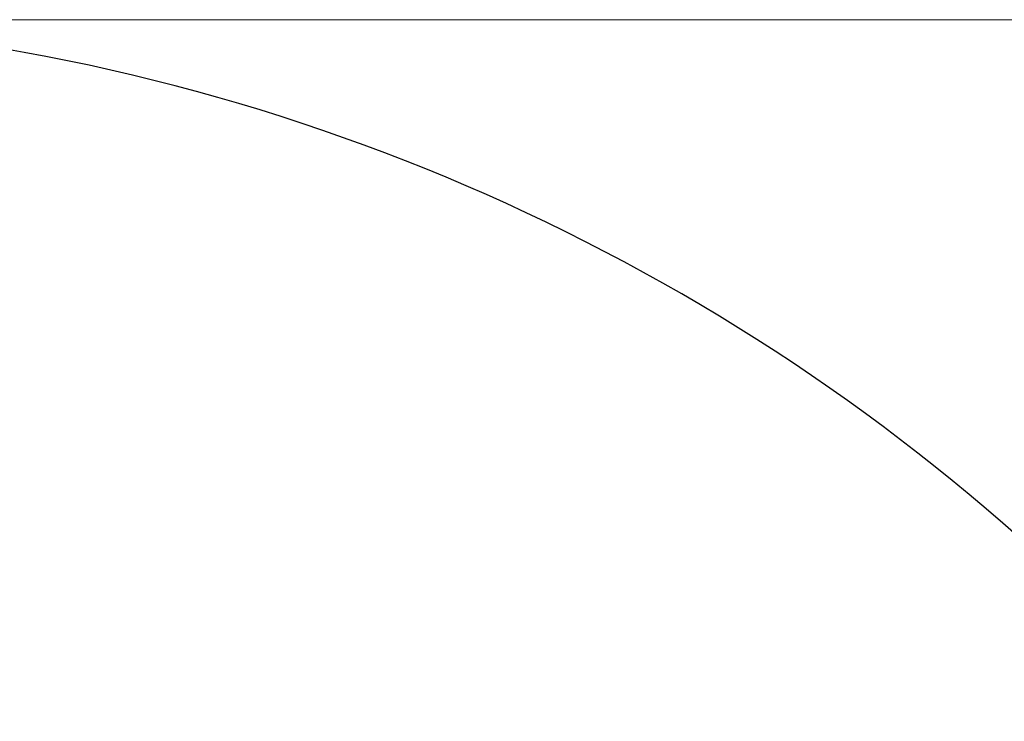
# Model space of a CAD drawing. Header units: millimetres. Extents: x 0 to 16820, y 0 to 11880.
# Tile 36 of 120: x 3052 to 3954, y 8372 to 9015. Entities that reach past the tile are written whole.
import ezdxf

# ---------------------------------------------------------------- set-up
doc = ezdxf.new("R2010")
doc.units = ezdxf.units.MM
doc.header["$LTSCALE"] = 20
doc.styles.add('SLDTEXTSTYLE0', font='TXT', dxfattribs={"width": 0.605})
doc.dimstyles.new('SLDDIMSTYLE0', dxfattribs={"dimtxt": 140, "dimasz": 100, "dimexe": 0, "dimexo": 0.0625, "dimgap": 35, "dimtad": 1, "dimtoh": 1, "dimdec": 0, "dimrnd": 1e-09, "dimzin": 12, "dimdsep": 46, "dimtxsty": 'SLDTEXTSTYLE0', "dimsah": 1, "dimcen": 0.09, "dimadec": 0, "dimazin": 0, "dimtfac": 1, "dimtofl": 0, "dimtmove": 0, "dimatfit": 3, "dimfxl": 0, "dimfrac": 2, "dimtolj": 1, "dimtzin": 12, "dimarcsym": 0})

# ---------------------------------------------------------------- blocks, each defined once
blk = doc.blocks.new('*D5')
at = {"color": 7, "linetype": 'Continuous', "lineweight": 0}
for p, q in [((2720.78, 9015.29), (5150.78, 9015.29)), ((5120.78, 9015.29), (5120.78, 6644.47)), ((2871.03, 6644.47), (5150.78, 6644.47))]:
    blk.add_line(p, q, dxfattribs=at)
for points in [[(5120.78, 9015.29), (5105.78, 8915.29), (5135.78, 8915.29)], [(5120.78, 6644.47), (5135.78, 6744.47), (5105.78, 6744.47)]]:
    blk.add_solid(points, dxfattribs=at)
at = {"color": 7, "linetype": 'Continuous', "lineweight": 0, "insert": (4940.31, 7616), "char_height": 140, "attachment_point": 1, "rotation": 90, "style": 'SLDTEXTSTYLE0'}
blk.add_mtext('2371', dxfattribs=at)

msp = doc.modelspace()

# ---------------------------------------------------------------- linework, layer by layer
at = {"color": 7, "linetype": 'Continuous', "lineweight": 30}
msp.add_arc((2720.78, 7139.47), 1875.82, 300, 180, dxfattribs=at)

# ---------------------------------------------------------------- dimensions: what is measured, and where the dimension line sits
at = {"color": 7, "linetype": 'Continuous', "lineweight": 0}
dim = msp.add_linear_dim(base=(5120.78, 6644.47), p1=(2720.78, 9015.29), p2=(2871.03, 6644.47), angle=90, dimstyle='SLDDIMSTYLE0', dxfattribs=at)
dim.commit()
dim.dimension.update_dxf_attribs({"geometry": '*D5', "text_midpoint": (5120.78, 7829.88), "dimtype": 160})

doc.saveas('drawing.dxf')
